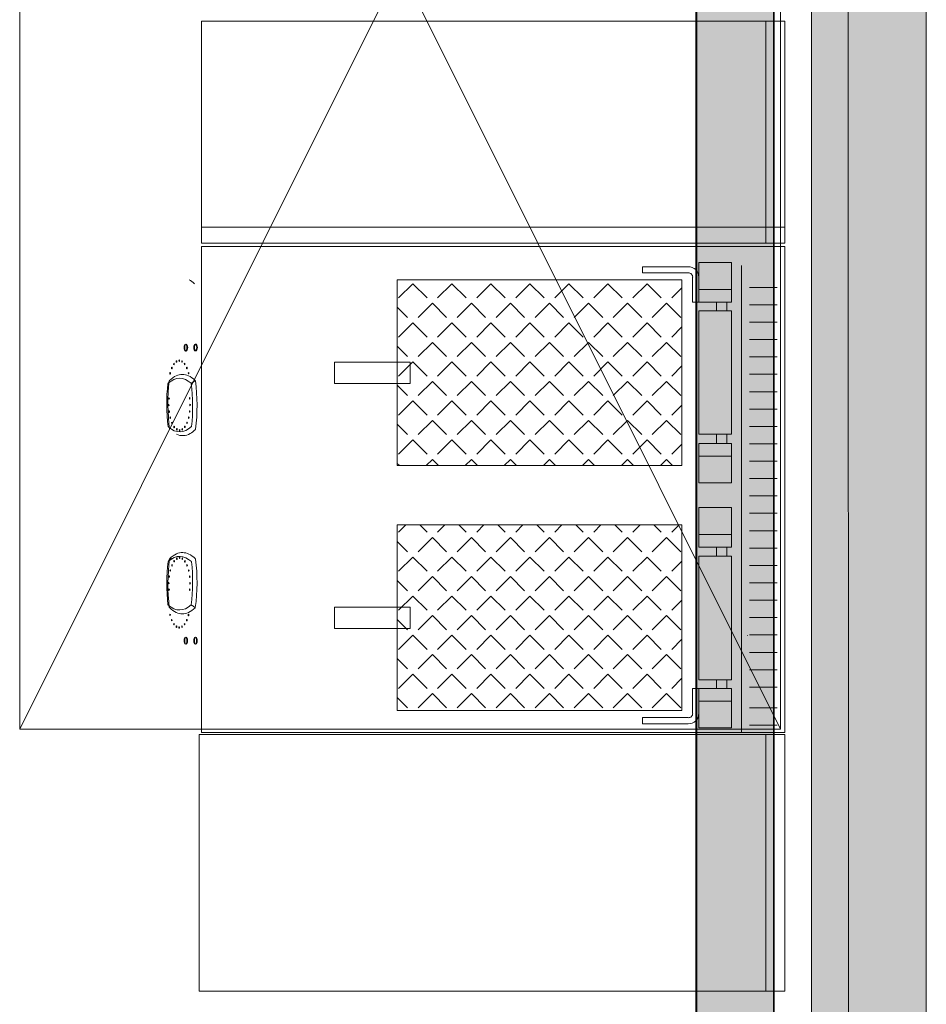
# Model space of a CAD drawing. Header units: millimetres. Extents: x -750 to 72845, y -24282 to 18874.
# Tile 126 of 154: x 70176 to 71364, y 12924 to 14213. Entities that reach past the tile are written whole.
import ezdxf

# ---------------------------------------------------------------- set-up
doc = ezdxf.new("R2010")
doc.units = ezdxf.units.MM
doc.header["$MEASUREMENT"] = 0
doc.layers.add('IRISH HOUSE_HYD AIRPORT_DRAINAGE LAYOUT 1$0$GREY SCALE', color=8, linetype='Continuous')
doc.layers.add('IRISH HOUSE_HYD AIRPORT_DRAINAGE LAYOUT 1$0$GREYSCALE', color=8, linetype='Continuous', lineweight=0)
doc.layers.add('M-MEP-ELPR-EQUIP', color=6, linetype='Continuous', lineweight=20)

# ---------------------------------------------------------------- blocks, each defined once
blk = doc.blocks.new('IRISH HOUSE_HYD AIRPORT_DRAINAGE LAYOUT 1$0$FLOOR PLAN')
at = {"layer": 'IRISH HOUSE_HYD AIRPORT_DRAINAGE LAYOUT 1$0$GREYSCALE', "lineweight": 0, "ltscale": 0.25}
h = blk.add_hatch(color=8, dxfattribs=at)
h.dxf.hatch_style = 1
h.paths.add_polyline_path([(21261.6, 12139.4), (21261.6, 12059.8), (21363.4, 12059.8), (21363.2, 18155.1), (21261.3, 18155.1), (21261.6, 12213.1)])
h = blk.add_hatch(color=8, dxfattribs=at)
h.dxf.hatch_style = 1
h.paths.add_polyline_path([(21063, 12139.2), (21063, 12060.1), (21164.2, 12060.1), (21164.2, 18121.5), (21063, 18121.5), (21063, 12212.6)])
h = blk.add_hatch(color=8, dxfattribs=at)
h.dxf.hatch_style = 1
h.paths.add_polyline_path([(21363.6, 18078.2), (21213.3, 18078.2), (21213.3, 11251.6), (21363.6, 11251.6)])
at = {"layer": 'IRISH HOUSE_HYD AIRPORT_DRAINAGE LAYOUT 1$0$GREYSCALE', "color": 8, "lineweight": 0, "ltscale": 0.25}
for p, q in [((21363.4, 12059.8), (21363.2, 18155.1)), ((21163.6, 12069.1), (21163.6, 18149.4)), ((21164.2, 12060.1), (21164.2, 18121.5)), ((21261.3, 18000.7), (21261.6, 12059.8)), ((21062, 17995.4), (21062, 12069.1)), ((21063, 17968), (21063, 12060.1)), ((20670.7, 13629.5), (20670.7, 13872.4)), ((20670.7, 13872.4), (21043.6, 13872.4)), ((21043.6, 13872.4), (21043.6, 13629.5)), ((21043.6, 13629.5), (20670.7, 13629.5)), ((21043.6, 13551.7), (20670.7, 13551.7)), ((20670.7, 13551.7), (20670.7, 13308.7)), ((21043.6, 13308.7), (21043.6, 13551.7)), ((20670.7, 13308.7), (21043.6, 13308.7)), ((20411.5, 12941.1), (20411.5, 13277.2)), ((20411.5, 13277.2), (21178.3, 13277.2)), ((21153.3, 12941.1), (21153.3, 13277.2)), ((21178.3, 13277.2), (21178.3, 12941.1)), ((21178.3, 12941.1), (20411.5, 12941.1)), ((21178.3, 12941.1), (21153.3, 12941.1))]:
    blk.add_line(p, q, dxfattribs=at)
at = {"layer": 'IRISH HOUSE_HYD AIRPORT_DRAINAGE LAYOUT 1$0$GREYSCALE', "color": 8, "lineweight": 0}
for p, q in [((21213.3, 18078.2), (21213.3, 11251.6)), ((21363.6, 11251.6), (21363.6, 18078.2)), ((21178.3, 14211.2, 902.2), (20414.5, 14211.2, 902.2)), ((20414.5, 14211.2), (20414.5, 13920.4)), ((21153.3, 13920.4), (21153.3, 14211.2)), ((21178.3, 14211.2), (21178.3, 13920.4)), ((21178.3, 13941.5), (20414.5, 13941.5)), ((21178.3, 13941.5), (21153.3, 13941.5)), ((21178.3, 13941.5), (21153.3, 13941.5)), ((21178.3, 13920.4), (20414.5, 13920.4)), ((20414.5, 13916.4), (21178.3, 13916.4)), ((21178.3, 13916.4), (20414.5, 13916.4)), ((21178.3, 13916.4), (20414.5, 13916.4)), ((21178.3, 13916.4), (20414.5, 13916.4)), ((20414.5, 13916.4), (20414.5, 13279.9)), ((20451.6, 13916.4), (21153.3, 13916.4)), ((20451.6, 13916.4), (21153.3, 13916.4)), ((21178.3, 13916.4), (20476.6, 13916.4)), ((21178.3, 13916.4), (20476.6, 13916.4)), ((21178.3, 13279.9), (21178.3, 13916.4)), ((21051.7, 13889.8), (20991.8, 13889.8)), ((20991.8, 13889.8), (20991.8, 13881.8)), ((21065.7, 13843.4), (21065.7, 13895.1)), ((21065.7, 13895.1), (21108.6, 13895.1)), ((21108.6, 13895.1), (21108.6, 13843.4)), ((21121.4, 13891.4), (21121.4, 13279.9)), ((21051.9, 13881.8), (20991.8, 13881.8)), ((21057.6, 13843.4), (21057.6, 13876.1)), ((21065.7, 13843.4), (21065.7, 13876)), ((20691.2, 13867.4), (20672.6, 13848.8)), ((20691.2, 13867.4), (20709.8, 13848.8)), ((20742.3, 13867.4), (20723.7, 13848.8)), ((20742.3, 13867.4), (20760.9, 13848.8)), ((20793.4, 13867.4), (20774.8, 13848.8)), ((20793.4, 13867.4), (20812, 13848.8)), ((20844.5, 13867.4), (20825.9, 13848.8)), ((20844.5, 13867.4), (20863.1, 13848.8)), ((20895.6, 13867.4), (20877, 13848.8)), ((20895.6, 13867.4), (20914.2, 13848.8)), ((20946.7, 13867.4), (20928.2, 13848.8)), ((20946.7, 13867.4), (20965.3, 13848.8)), ((20997.9, 13867.4), (20979.3, 13848.8)), ((20997.9, 13867.4), (21016.4, 13848.8)), ((21043.6, 13862.1), (21030.4, 13848.8)), ((21108.6, 13860.1), (21065.7, 13860.1)), ((21168.1, 13862.6), (21132, 13862.6)), ((20670.7, 13836.8), (20684.2, 13823.3)), ((20716.8, 13841.9), (20698.2, 13823.3)), ((20716.8, 13841.9), (20735.3, 13823.3)), ((20767.9, 13841.9), (20749.3, 13823.3)), ((20767.9, 13841.9), (20786.4, 13823.3)), ((20819, 13841.9), (20800.4, 13823.3)), ((20819, 13841.9), (20837.6, 13823.3)), ((20870.1, 13841.9), (20851.5, 13823.3)), ((20870.1, 13841.9), (20888.7, 13823.3)), ((20921.2, 13841.9), (20902.6, 13823.3)), ((20921.2, 13841.9), (20939.8, 13823.3)), ((20972.3, 13841.9), (20953.7, 13823.3)), ((20972.3, 13841.9), (20990.9, 13823.3)), ((21023.4, 13841.9), (21004.8, 13823.3)), ((21023.4, 13841.9), (21042, 13823.3)), ((21065.7, 13843.4), (21057.6, 13843.4)), ((21108.6, 13843.4), (21065.7, 13843.4)), ((21065.7, 13670.4), (21065.7, 13832.1)), ((21065.7, 13832.1), (21108.6, 13832.1)), ((21088.7, 13832.1), (21088.7, 13843.4)), ((21102.2, 13843.4), (21102.2, 13832.1)), ((21108.6, 13832.1), (21108.6, 13670.4)), ((21168.1, 13839.9), (21132, 13839.9)), ((20691.2, 13816.3), (20672.6, 13797.7)), ((20691.2, 13816.3), (20709.8, 13797.7)), ((20742.3, 13816.3), (20723.7, 13797.7)), ((20742.3, 13816.3), (20760.9, 13797.7)), ((20793.4, 13816.3), (20774.8, 13797.7)), ((20793.4, 13816.3), (20812, 13797.7)), ((20844.5, 13816.3), (20825.9, 13797.7)), ((20844.5, 13816.3), (20863.1, 13797.7)), ((20895.6, 13816.3), (20877, 13797.7)), ((20895.6, 13816.3), (20914.2, 13797.7)), ((20946.7, 13816.3), (20928.2, 13797.7)), ((20946.7, 13816.3), (20965.3, 13797.7)), ((20997.9, 13816.3), (20979.3, 13797.7)), ((20997.9, 13816.3), (21016.4, 13797.7)), ((21043.6, 13811), (21030.4, 13797.7)), ((21168.1, 13817.1), (21132, 13817.1)), ((21168.1, 13794.4), (21132, 13794.4)), ((20670.7, 13785.7), (20684.2, 13772.2)), ((20716.8, 13790.7), (20698.2, 13772.2)), ((20716.8, 13790.7), (20735.3, 13772.2)), ((20767.9, 13790.7), (20749.3, 13772.2)), ((20767.9, 13790.7), (20786.4, 13772.2)), ((20819, 13790.7), (20800.4, 13772.2)), ((20819, 13790.7), (20837.6, 13772.2)), ((20870.1, 13790.7), (20851.5, 13772.2)), ((20870.1, 13790.7), (20888.7, 13772.2)), ((20921.2, 13790.7), (20902.6, 13772.2)), ((20921.2, 13790.7), (20939.8, 13772.2)), ((20972.3, 13790.7), (20953.7, 13772.2)), ((20972.3, 13790.7), (20990.9, 13772.2)), ((21023.4, 13790.7), (21004.8, 13772.2)), ((21023.4, 13790.7), (21042, 13772.2)), ((21168.1, 13771.6), (21132, 13771.6)), ((20588.7, 13737), (20588.7, 13764.9)), ((20588.7, 13764.9), (20687.9, 13764.9)), ((20691.2, 13765.2), (20672.6, 13746.6)), ((20687.9, 13764.9), (20687.9, 13737)), ((20691.2, 13765.2), (20709.8, 13746.6)), ((20742.3, 13765.2), (20723.7, 13746.6)), ((20742.3, 13765.2), (20760.9, 13746.6)), ((20793.4, 13765.2), (20774.8, 13746.6)), ((20793.4, 13765.2), (20812, 13746.6)), ((20844.5, 13765.2), (20825.9, 13746.6)), ((20844.5, 13765.2), (20863.1, 13746.6)), ((20895.6, 13765.2), (20877, 13746.6)), ((20895.6, 13765.2), (20914.2, 13746.6)), ((20946.7, 13765.2), (20928.2, 13746.6)), ((20946.7, 13765.2), (20965.3, 13746.6)), ((20997.9, 13765.2), (20979.3, 13746.6)), ((20997.9, 13765.2), (21016.4, 13746.6)), ((21043.6, 13759.9), (21030.4, 13746.6)), ((21168.1, 13748.9), (21132, 13748.9)), ((20687.9, 13737), (20588.7, 13737)), ((20670.7, 13734.6), (20684.2, 13721.1)), ((20716.8, 13739.6), (20698.2, 13721.1)), ((20716.8, 13739.6), (20735.3, 13721.1)), ((20767.9, 13739.6), (20749.3, 13721.1)), ((20767.9, 13739.6), (20786.4, 13721.1)), ((20819, 13739.6), (20800.4, 13721.1)), ((20819, 13739.6), (20837.6, 13721.1)), ((20870.1, 13739.6), (20851.5, 13721.1)), ((20870.1, 13739.6), (20888.7, 13721.1)), ((20921.2, 13739.6), (20902.6, 13721.1)), ((20921.2, 13739.6), (20939.8, 13721.1)), ((20972.3, 13739.6), (20953.7, 13721.1)), ((20972.3, 13739.6), (20990.9, 13721.1)), ((21023.4, 13739.6), (21004.8, 13721.1)), ((21023.4, 13739.6), (21042, 13721.1)), ((21168.1, 13726.1), (21132, 13726.1)), ((20691.2, 13714.1), (20672.6, 13695.5)), ((20691.2, 13714.1), (20709.8, 13695.5)), ((20742.3, 13714.1), (20723.7, 13695.5)), ((20742.3, 13714.1), (20760.9, 13695.5)), ((20793.4, 13714.1), (20774.8, 13695.5)), ((20793.4, 13714.1), (20812, 13695.5)), ((20844.5, 13714.1), (20825.9, 13695.5)), ((20844.5, 13714.1), (20863.1, 13695.5)), ((20895.6, 13714.1), (20877, 13695.5)), ((20895.6, 13714.1), (20914.2, 13695.5)), ((20946.7, 13714.1), (20928.2, 13695.5)), ((20946.7, 13714.1), (20965.3, 13695.5)), ((20997.9, 13714.1), (20979.3, 13695.5)), ((20997.9, 13714.1), (21016.4, 13695.5)), ((21043.6, 13708.7), (21030.4, 13695.5)), ((21168.1, 13703.4), (21132, 13703.4)), ((20670.7, 13683.4), (20684.2, 13669.9)), ((20716.8, 13688.5), (20698.2, 13669.9)), ((20716.8, 13688.5), (20735.3, 13669.9)), ((20767.9, 13688.5), (20749.3, 13669.9)), ((20767.9, 13688.5), (20786.4, 13669.9)), ((20819, 13688.5), (20800.4, 13669.9)), ((20819, 13688.5), (20837.6, 13669.9)), ((20870.1, 13688.5), (20851.5, 13669.9)), ((20870.1, 13688.5), (20888.7, 13669.9)), ((20921.2, 13688.5), (20902.6, 13669.9)), ((20921.2, 13688.5), (20939.8, 13669.9)), ((20972.3, 13688.5), (20953.7, 13669.9)), ((20972.3, 13688.5), (20990.9, 13669.9)), ((21023.4, 13688.5), (21004.8, 13669.9)), ((21023.4, 13688.5), (21042, 13669.9)), ((21168.1, 13680.6), (21132, 13680.6)), ((21108.6, 13670.4), (21065.7, 13670.4)), ((21088.7, 13670.4), (21088.7, 13659.1)), ((21102.2, 13659.1), (21102.2, 13670.4)), ((20691.2, 13663), (20672.6, 13644.4)), ((20691.2, 13663), (20709.8, 13644.4)), ((20742.3, 13663), (20723.7, 13644.4)), ((20742.3, 13663), (20760.9, 13644.4)), ((20793.4, 13663), (20774.8, 13644.4)), ((20793.4, 13663), (20812, 13644.4)), ((20844.5, 13663), (20825.9, 13644.4)), ((20844.5, 13663), (20863.1, 13644.4)), ((20895.6, 13663), (20877, 13644.4)), ((20895.6, 13663), (20914.2, 13644.4)), ((20946.7, 13663), (20928.2, 13644.4)), ((20946.7, 13663), (20965.3, 13644.4)), ((20997.9, 13663), (20979.3, 13644.4)), ((20997.9, 13663), (21016.4, 13644.4)), ((21043.6, 13657.6), (21030.4, 13644.4)), ((21108.6, 13658.5), (21065.7, 13658.5)), ((21065.7, 13658.5), (21065.7, 13606.8)), ((21108.6, 13606.8), (21108.6, 13658.5)), ((21168.1, 13657.9), (21132, 13657.9)), ((21108.6, 13641.9), (21065.7, 13641.9)), ((20670.7, 13632.3), (20673.6, 13629.5)), ((20716.8, 13637.4), (20708.8, 13629.5)), ((20716.8, 13637.4), (20724.7, 13629.5)), ((20767.9, 13637.4), (20759.9, 13629.5)), ((20767.9, 13637.4), (20775.8, 13629.5)), ((20819, 13637.4), (20811, 13629.5)), ((20819, 13637.4), (20826.9, 13629.5)), ((20870.1, 13637.4), (20862.1, 13629.5)), ((20870.1, 13637.4), (20878, 13629.5)), ((20921.2, 13637.4), (20913.2, 13629.5)), ((20921.2, 13637.4), (20929.1, 13629.5)), ((20972.3, 13637.4), (20964.4, 13629.5)), ((20972.3, 13637.4), (20980.2, 13629.5)), ((21023.4, 13637.4), (21015.5, 13629.5)), ((21023.4, 13637.4), (21031.3, 13629.5)), ((21168.1, 13635.1), (21132, 13635.1)), ((21065.7, 13606.8), (21108.6, 13606.8)), ((21168.1, 13612.4), (21132, 13612.4)), ((21168.1, 13589.6), (21132, 13589.6)), ((21065.7, 13522.6), (21065.7, 13574.4)), ((21065.7, 13574.4), (21108.6, 13574.4)), ((21108.6, 13574.4), (21108.6, 13522.6)), ((21168.1, 13566.9), (21132, 13566.9)), ((20682.1, 13551.7), (20672.6, 13542.2)), ((20700.3, 13551.7), (20709.8, 13542.2)), ((20733.2, 13551.7), (20723.7, 13542.2)), ((20751.4, 13551.7), (20760.9, 13542.2)), ((20784.3, 13551.7), (20774.8, 13542.2)), ((20802.5, 13551.7), (20812, 13542.2)), ((20835.4, 13551.7), (20825.9, 13542.2)), ((20853.6, 13551.7), (20863.1, 13542.2)), ((20886.5, 13551.7), (20877, 13542.2)), ((20904.7, 13551.7), (20914.2, 13542.2)), ((20937.6, 13551.7), (20928.2, 13542.2)), ((20955.8, 13551.7), (20965.3, 13542.2)), ((20988.8, 13551.7), (20979.3, 13542.2)), ((21006.9, 13551.7), (21016.4, 13542.2)), ((21039.9, 13551.7), (21030.4, 13542.2)), ((21108.6, 13539.3), (21065.7, 13539.3)), ((21168.1, 13544.1), (21132, 13544.1)), ((20670.7, 13530.1), (20684.2, 13516.6)), ((20716.8, 13535.2), (20698.2, 13516.6)), ((20716.8, 13535.2), (20735.3, 13516.6)), ((20767.9, 13535.2), (20749.3, 13516.6)), ((20767.9, 13535.2), (20786.4, 13516.6)), ((20819, 13535.2), (20800.4, 13516.6)), ((20819, 13535.2), (20837.6, 13516.6)), ((20870.1, 13535.2), (20851.5, 13516.6)), ((20870.1, 13535.2), (20888.7, 13516.6)), ((20921.2, 13535.2), (20902.6, 13516.6)), ((20921.2, 13535.2), (20939.8, 13516.6)), ((20972.3, 13535.2), (20953.7, 13516.6)), ((20972.3, 13535.2), (20990.9, 13516.6)), ((21023.4, 13535.2), (21004.8, 13516.6)), ((21023.4, 13535.2), (21042, 13516.6)), ((21108.6, 13522.6), (21065.7, 13522.6)), ((21108.6, 13510.7), (21065.7, 13510.7)), ((21065.7, 13510.7), (21065.7, 13349)), ((21088.7, 13510.7), (21088.7, 13522)), ((21102.2, 13522), (21102.2, 13510.7)), ((21108.6, 13349), (21108.6, 13510.7)), ((21168.1, 13521.4), (21132, 13521.4)), ((20691.2, 13509.6), (20672.6, 13491.1)), ((20691.2, 13509.6), (20709.8, 13491.1)), ((20742.3, 13509.6), (20723.7, 13491.1)), ((20742.3, 13509.6), (20760.9, 13491.1)), ((20793.4, 13509.6), (20774.8, 13491.1)), ((20793.4, 13509.6), (20812, 13491.1)), ((20844.5, 13509.6), (20825.9, 13491.1)), ((20844.5, 13509.6), (20863.1, 13491.1)), ((20895.6, 13509.6), (20877, 13491.1)), ((20895.6, 13509.6), (20914.2, 13491.1)), ((20946.7, 13509.6), (20928.2, 13491.1)), ((20946.7, 13509.6), (20965.3, 13491.1)), ((20997.9, 13509.6), (20979.3, 13491.1)), ((20997.9, 13509.6), (21016.4, 13491.1)), ((21043.6, 13504.3), (21030.4, 13491.1)), ((21168.1, 13498.6), (21132, 13498.6)), ((20716.8, 13484.1), (20698.2, 13465.5)), ((20716.8, 13484.1), (20735.3, 13465.5)), ((20767.9, 13484.1), (20749.3, 13465.5)), ((20767.9, 13484.1), (20786.4, 13465.5)), ((20819, 13484.1), (20800.4, 13465.5)), ((20819, 13484.1), (20837.6, 13465.5)), ((20870.1, 13484.1), (20851.5, 13465.5)), ((20870.1, 13484.1), (20888.7, 13465.5)), ((20921.2, 13484.1), (20902.6, 13465.5)), ((20921.2, 13484.1), (20939.8, 13465.5)), ((20972.3, 13484.1), (20953.7, 13465.5)), ((20972.3, 13484.1), (20990.9, 13465.5)), ((21023.4, 13484.1), (21004.8, 13465.5)), ((21023.4, 13484.1), (21042, 13465.5)), ((20670.7, 13479), (20684.2, 13465.5)), ((21168.1, 13475.9), (21132, 13475.9)), ((20691.2, 13458.5), (20672.6, 13440)), ((20691.2, 13458.5), (20709.8, 13440)), ((20742.3, 13458.5), (20723.7, 13440)), ((20742.3, 13458.5), (20760.9, 13440)), ((20793.4, 13458.5), (20774.8, 13440)), ((20793.4, 13458.5), (20812, 13440)), ((20844.5, 13458.5), (20825.9, 13440)), ((20844.5, 13458.5), (20863.1, 13440)), ((20895.6, 13458.5), (20877, 13440)), ((20895.6, 13458.5), (20914.2, 13440)), ((20946.7, 13458.5), (20928.2, 13440)), ((20946.7, 13458.5), (20965.3, 13440)), ((20997.9, 13458.5), (20979.3, 13440)), ((20997.9, 13458.5), (21016.4, 13440)), ((21043.6, 13453.2), (21030.4, 13440)), ((21168.1, 13453.1), (21132, 13453.1)), ((20687.9, 13444.2), (20588.7, 13444.2)), ((20588.7, 13444.2), (20588.7, 13416.2)), ((20687.9, 13416.2), (20687.9, 13444.2)), ((20716.8, 13433), (20698.2, 13414.4)), ((20716.8, 13433), (20735.3, 13414.4)), ((20767.9, 13433), (20749.3, 13414.4)), ((20767.9, 13433), (20786.4, 13414.4)), ((20819, 13433), (20800.4, 13414.4)), ((20819, 13433), (20837.6, 13414.4)), ((20870.1, 13433), (20851.5, 13414.4)), ((20870.1, 13433), (20888.7, 13414.4)), ((20921.2, 13433), (20902.6, 13414.4)), ((20921.2, 13433), (20939.8, 13414.4)), ((20972.3, 13433), (20953.7, 13414.4)), ((20972.3, 13433), (20990.9, 13414.4)), ((21023.4, 13433), (21004.8, 13414.4)), ((21023.4, 13433), (21042, 13414.4)), ((20670.7, 13427.9), (20684.2, 13414.4)), ((21168.1, 13430.4), (21132, 13430.4)), ((20588.7, 13416.2), (20687.9, 13416.2)), ((20691.2, 13407.4), (20672.6, 13388.8)), ((20691.2, 13407.4), (20709.8, 13388.8)), ((20742.3, 13407.4), (20723.7, 13388.8)), ((20742.3, 13407.4), (20760.9, 13388.8)), ((20793.4, 13407.4), (20774.8, 13388.8)), ((20793.4, 13407.4), (20812, 13388.8)), ((20844.5, 13407.4), (20825.9, 13388.8)), ((20844.5, 13407.4), (20863.1, 13388.8)), ((20895.6, 13407.4), (20877, 13388.8)), ((20895.6, 13407.4), (20914.2, 13388.8)), ((20946.7, 13407.4), (20928.2, 13388.8)), ((20946.7, 13407.4), (20965.3, 13388.8)), ((20997.9, 13407.4), (20979.3, 13388.8)), ((20997.9, 13407.4), (21016.4, 13388.8)), ((21168.1, 13407.6), (21132, 13407.6)), ((21043.6, 13402.1), (21030.4, 13388.8)), ((20716.8, 13381.9), (20698.2, 13363.3)), ((20716.8, 13381.9), (20735.3, 13363.3)), ((20767.9, 13381.9), (20749.3, 13363.3)), ((20767.9, 13381.9), (20786.4, 13363.3)), ((20819, 13381.9), (20800.4, 13363.3)), ((20819, 13381.9), (20837.6, 13363.3)), ((20870.1, 13381.9), (20851.5, 13363.3)), ((20870.1, 13381.9), (20888.7, 13363.3)), ((20921.2, 13381.9), (20902.6, 13363.3)), ((20921.2, 13381.9), (20939.8, 13363.3)), ((20972.3, 13381.9), (20953.7, 13363.3)), ((20972.3, 13381.9), (20990.9, 13363.3)), ((21023.4, 13381.9), (21004.8, 13363.3)), ((21023.4, 13381.9), (21042, 13363.3)), ((21168.1, 13384.8), (21132, 13384.8)), ((20670.7, 13376.8), (20684.2, 13363.3)), ((20691.2, 13356.3), (20672.6, 13337.7)), ((20691.2, 13356.3), (20709.8, 13337.7)), ((20742.3, 13356.3), (20723.7, 13337.7)), ((20742.3, 13356.3), (20760.9, 13337.7)), ((20793.4, 13356.3), (20774.8, 13337.7)), ((20793.4, 13356.3), (20812, 13337.7)), ((20844.5, 13356.3), (20825.9, 13337.7)), ((20844.5, 13356.3), (20863.1, 13337.7)), ((20895.6, 13356.3), (20877, 13337.7)), ((20895.6, 13356.3), (20914.2, 13337.7)), ((20946.7, 13356.3), (20928.2, 13337.7)), ((20946.7, 13356.3), (20965.3, 13337.7)), ((20997.9, 13356.3), (20979.3, 13337.7)), ((20997.9, 13356.3), (21016.4, 13337.7)), ((21168.1, 13362.1), (21132, 13362.1)), ((21043.6, 13351), (21030.4, 13337.7)), ((21065.7, 13349), (21108.6, 13349)), ((21088.7, 13349), (21088.7, 13337.7)), ((21102.2, 13337.7), (21102.2, 13349)), ((20716.8, 13330.8), (20698.2, 13312.2)), ((20716.8, 13330.8), (20735.3, 13312.2)), ((20767.9, 13330.8), (20749.3, 13312.2)), ((20767.9, 13330.8), (20786.4, 13312.2)), ((20819, 13330.8), (20800.4, 13312.2)), ((20819, 13330.8), (20837.6, 13312.2)), ((20870.1, 13330.8), (20851.5, 13312.2)), ((20870.1, 13330.8), (20888.7, 13312.2)), ((20921.2, 13330.8), (20902.6, 13312.2)), ((20921.2, 13330.8), (20939.8, 13312.2)), ((20972.3, 13330.8), (20953.7, 13312.2)), ((20972.3, 13330.8), (20990.9, 13312.2)), ((21023.4, 13330.8), (21004.8, 13312.2)), ((21023.4, 13330.8), (21042, 13312.2)), ((21057.6, 13337.7), (21057.6, 13305)), ((21065.7, 13337.7), (21057.6, 13337.7)), ((21108.6, 13337.7), (21065.7, 13337.7)), ((21065.7, 13337.7), (21065.7, 13286)), ((21065.7, 13337.7), (21065.7, 13305.1)), ((21108.6, 13286), (21108.6, 13337.7)), ((21168.1, 13339.3), (21132, 13339.3)), ((20670.7, 13325.7), (20684.2, 13312.2)), ((21108.6, 13321.1), (21065.7, 13321.1)), ((21168.1, 13312.3), (21132, 13312.3)), ((21051.9, 13299.4), (20991.8, 13299.4)), ((20991.8, 13291.4), (20991.8, 13299.4)), ((21051.7, 13291.4), (20991.8, 13291.4)), ((20414.5, 13279.9), (21178.3, 13279.9)), ((21065.7, 13286), (21108.6, 13286)), ((21168.1, 13289.6), (21132, 13289.6))]:
    blk.add_line(p, q, dxfattribs=at)
at = {"layer": 'IRISH HOUSE_HYD AIRPORT_DRAINAGE LAYOUT 1$0$GREYSCALE', "color": 8, "lineweight": 0, "ltscale": 125}
for p, q in [((20176.4, 15278.4), (20176.4, 13284.5)), ((20176.4, 15278.4), (21172.8, 13284.5)), ((20176.4, 13284.5), (21172.8, 15278.4)), ((21172.8, 13284.5), (21172.8, 15278.4)), ((20176.4, 13284.5), (21172.8, 13284.5)), ((21172.8, 13284.5), (20176.4, 13284.5))]:
    blk.add_line(p, q, dxfattribs=at)
at = {"layer": 'IRISH HOUSE_HYD AIRPORT_DRAINAGE LAYOUT 1$0$GREYSCALE', "color": 8, "lineweight": 0, "extrusion": (0.906289, 0.005831, -0.422618)}
for centre in [(13652.4, 9346.4, 18240.9), (13652.4, 9346.4, 18241.9), (13652.4, 9376.5, 18240.9), (13652.4, 9376.5, 18241.9)]:
    blk.add_circle(centre, 4.51, dxfattribs=at)
at = {"layer": 'IRISH HOUSE_HYD AIRPORT_DRAINAGE LAYOUT 1$0$GREYSCALE', "color": 8, "lineweight": 0, "extrusion": (-0.906289, -0.005831, 0.422618)}
for centre, radius in [((-13652.4, 9346.4, -18240.9), 4.51), ((-13652.4, 9346.4, -18241.9), 4.51), ((-13652.4, 9376.5, -18240.9), 4.51), ((-13652.4, 9376.5, -18241.9), 4.51), ((-13635.4, 9333.9, -18237.6), 1), ((-13625.7, 9310.5, -18237.6), 1), ((-13630.9, 9317.3, -18237.6), 1), ((-13634.2, 9325.3, -18237.6), 1), ((-13634.2, 9342.4, -18237.6), 1), ((-13630.9, 9350.4, -18237.6), 1), ((-13625.7, 9357.2, -18237.6), 1), ((-13618.8, 9305.2, -18237.6), 1), ((-13618.8, 9362.5, -18237.6), 1), ((-13585.8, 9301.8, -18237.4), 1), ((-13585.8, 9365.7, -18237.4), 1), ((-13577.2, 9300.7, -18237.4), 1), ((-13577.2, 9366.9, -18237.4), 1), ((-13568.7, 9301.8, -18237.4), 1), ((-13560.7, 9305.1, -18237.4), 1), ((-13560.7, 9362.4, -18237.4), 1), ((-13568.7, 9365.7, -18237.4), 1), ((-13553.8, 9310.4, -18237.4), 1), ((-13548.6, 9317.2, -18237.4), 1), ((-13545.3, 9325.2, -18237.4), 1), ((-13545.3, 9342.3, -18237.4), 1), ((-13548.6, 9350.3, -18237.4), 1), ((-13553.8, 9357.2, -18237.4), 1), ((-13544.2, 9333.8, -18237.4), 1)]:
    blk.add_circle(centre, radius, dxfattribs=at)
at = {"layer": 'IRISH HOUSE_HYD AIRPORT_DRAINAGE LAYOUT 1$0$GREYSCALE', "color": 8, "lineweight": 0, "extrusion": (-0.906289, 0.005831, 0.422618)}
for centre, radius in [((-13629.7, 9236.5, -18078.9), 1), ((-13635, 9243.3, -18078.9), 1), ((-13638.3, 9251.3, -18078.9), 1), ((-13639.4, 9259.9, -18078.9), 1), ((-13638.3, 9268.4, -18078.9), 1), ((-13635, 9276.4, -18078.9), 1), ((-13629.7, 9283.3, -18078.9), 1), ((-13614.9, 9227.9, -18078.9), 1), ((-13622.9, 9231.2, -18078.9), 1), ((-13622.9, 9288.5, -18078.9), 1), ((-13614.9, 9291.8, -18078.9), 1), ((-13606.3, 9226.8, -18078.9), 1), ((-13606.3, 9292.9, -18078.9), 1), ((-13597.8, 9227.9, -18078.9), 1), ((-13597.8, 9291.8, -18078.9), 1), ((-13564.7, 9231.3, -18079), 1), ((-13564.7, 9288.6, -18079), 1), ((-13557.9, 9236.5, -18079), 1), ((-13552.6, 9243.4, -18079), 1), ((-13552.6, 9276.5, -18079), 1), ((-13557.9, 9283.3, -18079), 1), ((-13549.3, 9251.4, -18079), 1), ((-13548.2, 9259.9, -18079), 1), ((-13549.3, 9268.5, -18079), 1), ((-13531.1, 9272.5, -18082.3), 4.51), ((-13531.1, 9272.5, -18082.3), 4.51), ((-13531.1, 9302.5, -18082.3), 4.51), ((-13531.1, 9302.5, -18082.3), 4.51)]:
    blk.add_circle(centre, radius, dxfattribs=at)
at = {"layer": 'IRISH HOUSE_HYD AIRPORT_DRAINAGE LAYOUT 1$0$GREYSCALE', "color": 8, "lineweight": 0, "extrusion": (0.906289, -0.005831, -0.422618)}
for centre in [(13531.1, 9272.5, 18083.3), (13531.1, 9272.5, 18083.3), (13531.1, 9302.5, 18083.3), (13531.1, 9302.5, 18083.3)]:
    blk.add_circle(centre, 4.51, dxfattribs=at)
at = {"layer": 'IRISH HOUSE_HYD AIRPORT_DRAINAGE LAYOUT 1$0$GREYSCALE', "color": 8, "lineweight": 0}
for centre, radius, start, end in [((21052.2, 13876.3), 13.5, 358.8703, 91.8026), ((21052.2, 13876.3), 5.47, 358.2262, 92.8307), ((21129.4, 13407.2), 0.163, 90, 270), ((21129.4, 13407.2), 0.163, 270, 90), ((21052.2, 13304.8), 13.5, 268.1974, 1.1297), ((21052.2, 13304.8), 5.47, 267.1693, 1.7738)]:
    blk.add_arc(centre, radius, start, end, dxfattribs=at)
at = {"layer": 'IRISH HOUSE_HYD AIRPORT_DRAINAGE LAYOUT 1$0$GREYSCALE', "color": 8, "lineweight": 0, "extrusion": (0.906289, 0.005831, -0.422618)}
for centre, radius, start, end in [((13640.5, 9334, 18241.7), 103.4, 13.1785, 22.813), ((13514, 9334, 18241.7), 103.3, 337.1764, 349.5866), ((13514, 9334, 18241.7), 103.3, 349.5866, 10.7814), ((13514, 9334, 18241.7), 103.3, 10.7814, 22.8236), ((13577.2, 9396.2, 18241.7), 107.3, 252.8002, 287.1998), ((13577.2, 9271.9, 18241.7), 107.3, 72.7947, 107.2053), ((13640.5, 9334, 18241.7), 103.4, 166.8215, 190.7761)]:
    blk.add_arc(centre, radius, start, end, dxfattribs=at)
at = {"layer": 'IRISH HOUSE_HYD AIRPORT_DRAINAGE LAYOUT 1$0$GREYSCALE', "color": 8, "lineweight": 0, "extrusion": (-0.906289, -0.005831, 0.422618)}
for centre, radius, start, end in [((-13514, 9334, -18237.7), 98.3, 158.6254, 200.8267), ((-13514, 9334, -18237.7), 98.3, 158.6254, 200.8267), ((-13514, 9334, -18241.7), 103.3, 190.4134, 202.8236), ((-13514, 9334, -18241.7), 103.3, 169.2186, 190.4134), ((-13514, 9334, -18241.7), 103.3, 157.1764, 169.2186), ((-13577.2, 9396.2, -18237.7), 102.3, 253.9909, 286.0088), ((-13577.2, 9396.2, -18237.7), 102.3, 253.9909, 286.0088), ((-13577.2, 9396.2, -18241.7), 107.3, 252.8002, 287.1998), ((-13514, 9334, -18237.7), 98.3, 200.8267, 201.5627), ((-13514, 9334, -18237.7), 98.3, 200.8267, 201.5627), ((-13577.2, 9271.9, -18237.7), 102.3, 73.9912, 106.0091), ((-13577.2, 9271.9, -18237.7), 102.3, 73.9912, 106.0091), ((-13577.2, 9271.9, -18241.7), 107.3, 72.7947, 107.2053), ((-13640.5, 9334, -18237.7), 98.4, 339.1834, 21.3643), ((-13640.5, 9334, -18237.7), 98.4, 339.1834, 21.3643), ((-13640.5, 9334, -18241.7), 103.4, 349.2239, 13.1785), ((-13640.5, 9334, -18241.7), 103.4, 13.1785, 22.813)]:
    blk.add_arc(centre, radius, start, end, dxfattribs=at)
at = {"layer": 'IRISH HOUSE_HYD AIRPORT_DRAINAGE LAYOUT 1$0$GREYSCALE', "color": 8, "lineweight": 0, "extrusion": (-0.906289, 0.005831, 0.422618)}
for centre, radius, start, end in [((-13543, 9260.1, -18079.2), 98.4, 158.6357, 200.8166), ((-13606.3, 9322.3, -18079.2), 102.3, 253.9912, 286.0091), ((-13606.3, 9197.9, -18079.2), 102.3, 73.9909, 106.0088), ((-13669.5, 9260.1, -18079.2), 98.3, 338.4373, 339.1733), ((-13669.5, 9260.1, -18079.2), 98.3, 339.1733, 21.3746)]:
    blk.add_arc(centre, radius, start, end, dxfattribs=at)
at = {"layer": 'IRISH HOUSE_HYD AIRPORT_DRAINAGE LAYOUT 1$0$GREYSCALE', "color": 8, "lineweight": 0, "extrusion": (0.906289, -0.005831, -0.422618)}
for centre, radius, start, end in [((13543, 9260.1, 18079.2), 98.4, 339.1834, 21.3643), ((13543, 9260.1, 18083.2), 103.4, 337.187, 349.2239), ((13543, 9260.1, 18083.2), 103.4, 337.187, 349.2239), ((13543, 9260.1, 18083.2), 103.4, 349.2239, 10.7762), ((13543, 9260.1, 18083.2), 103.4, 349.2239, 10.7762), ((13543, 9260.1, 18083.2), 103.4, 10.7762, 22.813), ((13543, 9260.1, 18083.2), 103.4, 10.7762, 22.813), ((13606.3, 9322.3, 18079.2), 102.3, 253.9909, 286.0088), ((13606.3, 9322.3, 18083.2), 107.3, 252.8002, 287.1998), ((13606.3, 9322.3, 18083.2), 107.3, 252.8002, 287.1998), ((13606.3, 9197.9, 18079.2), 102.3, 73.9912, 106.0091), ((13606.3, 9197.9, 18083.2), 107.3, 72.7947, 107.2053), ((13606.3, 9197.9, 18083.2), 107.3, 72.7947, 107.2053), ((13669.5, 9260.1, 18079.2), 98.3, 200.8267, 201.5627), ((13669.5, 9260.1, 18079.2), 98.3, 158.6254, 200.8267), ((13669.5, 9260.1, 18083.2), 103.3, 190.4134, 202.8236), ((13669.5, 9260.1, 18083.2), 103.3, 190.4134, 202.8236), ((13669.5, 9260.1, 18083.2), 103.3, 169.2186, 190.4134), ((13669.5, 9260.1, 18083.2), 103.3, 169.2186, 190.4134), ((13669.5, 9260.1, 18083.2), 103.3, 157.1764, 169.2186), ((13669.5, 9260.1, 18083.2), 103.3, 157.1764, 169.2186)]:
    blk.add_arc(centre, radius, start, end, dxfattribs=at)
at = {"layer": 'IRISH HOUSE_HYD AIRPORT_DRAINAGE LAYOUT 1$0$GREYSCALE', "color": 8, "lineweight": 0}
for points in [[(20372.4, 13740.6, 713.9), (20371.9, 13739.5, 716), (20371.5, 13738.4, 718.1), (20371, 13737.3, 720.2)], [(20372.4, 13740.6, 713.9), (20371.9, 13739.5, 716), (20371.5, 13738.4, 718.1), (20371, 13737.3, 720.2)], [(20402, 13737.9, 784.8), (20401.6, 13737.6, 784.7), (20401.3, 13737.4, 784.5), (20400.9, 13737.1, 784.4)], [(20402, 13737.9, 784.8), (20401.6, 13737.6, 784.7), (20401.3, 13737.4, 784.5), (20400.9, 13737.1, 784.4)], [(20406.4, 13740.6, 786.8), (20404.6, 13739.4, 786.1), (20402.8, 13738.2, 785.4), (20401, 13737, 784.7)], [(20406.4, 13740.6, 786.8), (20404.6, 13739.4, 786.1), (20402.8, 13738.2, 785.4), (20401, 13737, 784.7)], [(20406.3, 13740.8, 786.5), (20404.9, 13739.8, 786), (20403.4, 13738.9, 785.4), (20402, 13737.9, 784.8)], [(20406.3, 13740.8, 786.5), (20404.9, 13739.8, 786), (20403.4, 13738.9, 785.4), (20402, 13737.9, 784.8)], [(20402, 13737.9, 784.8), (20402, 13737.9, 784.8), (20402, 13737.9, 784.8), (20402, 13737.9, 784.8)], [(20402, 13737.9, 784.8), (20402, 13737.9, 784.8), (20402, 13737.9, 784.8), (20402, 13737.9, 784.8)], [(20372.8, 13507.5, 713.9), (20372.3, 13506.4, 716), (20371.8, 13505.3, 718.1), (20371.3, 13504.2, 720.2)], [(20372.8, 13507.5, 713.9), (20372.3, 13506.4, 716), (20371.8, 13505.3, 718.1), (20371.3, 13504.2, 720.2)], [(20372.7, 13507.2, 713.7), (20375.2, 13508, 720.7), (20377.7, 13508.7, 727.9), (20371.7, 13505.3, 716.8)], [(20372.7, 13507.2, 713.7), (20375.2, 13508, 720.7), (20377.7, 13508.7, 727.9), (20371.7, 13505.3, 716.8)], [(20372.4, 13443.5, 713.9), (20371.9, 13444.6, 716), (20371.5, 13445.7, 718.1), (20371, 13446.9, 720.2)], [(20372.4, 13443.5, 713.9), (20371.9, 13444.6, 716), (20371.5, 13445.7, 718.1), (20371, 13446.9, 720.2)], [(20402, 13446.3, 784.8), (20401.6, 13446.5, 784.7), (20401.3, 13446.8, 784.5), (20400.9, 13447, 784.4)], [(20402, 13446.3, 784.8), (20401.6, 13446.5, 784.7), (20401.3, 13446.8, 784.5), (20400.9, 13447, 784.4)], [(20406.4, 13443.6, 786.8), (20404.6, 13444.8, 786.1), (20402.8, 13445.9, 785.4), (20401, 13447.1, 784.7)], [(20406.4, 13443.6, 786.8), (20404.6, 13444.8, 786.1), (20402.8, 13445.9, 785.4), (20401, 13447.1, 784.7)], [(20402, 13446.3, 784.8), (20402, 13446.3, 784.8), (20402, 13446.3, 784.8), (20402, 13446.3, 784.8)], [(20406.3, 13443.3, 786.5), (20404.9, 13444.3, 786), (20403.4, 13445.3, 785.4), (20402, 13446.3, 784.8)], [(20406.3, 13443.3, 786.5), (20404.9, 13444.3, 786), (20403.4, 13445.3, 785.4), (20402, 13446.3, 784.8)], [(20402, 13446.3, 784.8), (20402, 13446.3, 784.8), (20402, 13446.3, 784.8), (20402, 13446.3, 784.8)]]:
    blk.add_open_spline(points, degree=3, dxfattribs=at)
blk = doc.blocks.new('IRISH HOUSE_HYD AIRPORT_DRAINAGE LAYOUT 1')
at = {"layer": 'IRISH HOUSE_HYD AIRPORT_DRAINAGE LAYOUT 1$0$GREY SCALE'}
blk.add_blockref('IRISH HOUSE_HYD AIRPORT_DRAINAGE LAYOUT 1$0$FLOOR PLAN', (0, 0), dxfattribs=at)

msp = doc.modelspace()

# ---------------------------------------------------------------- block references
at = {"layer": 'M-MEP-ELPR-EQUIP'}
msp.add_blockref('IRISH HOUSE_HYD AIRPORT_DRAINAGE LAYOUT 1', (50000, 0), dxfattribs=at)

doc.saveas('drawing.dxf')
